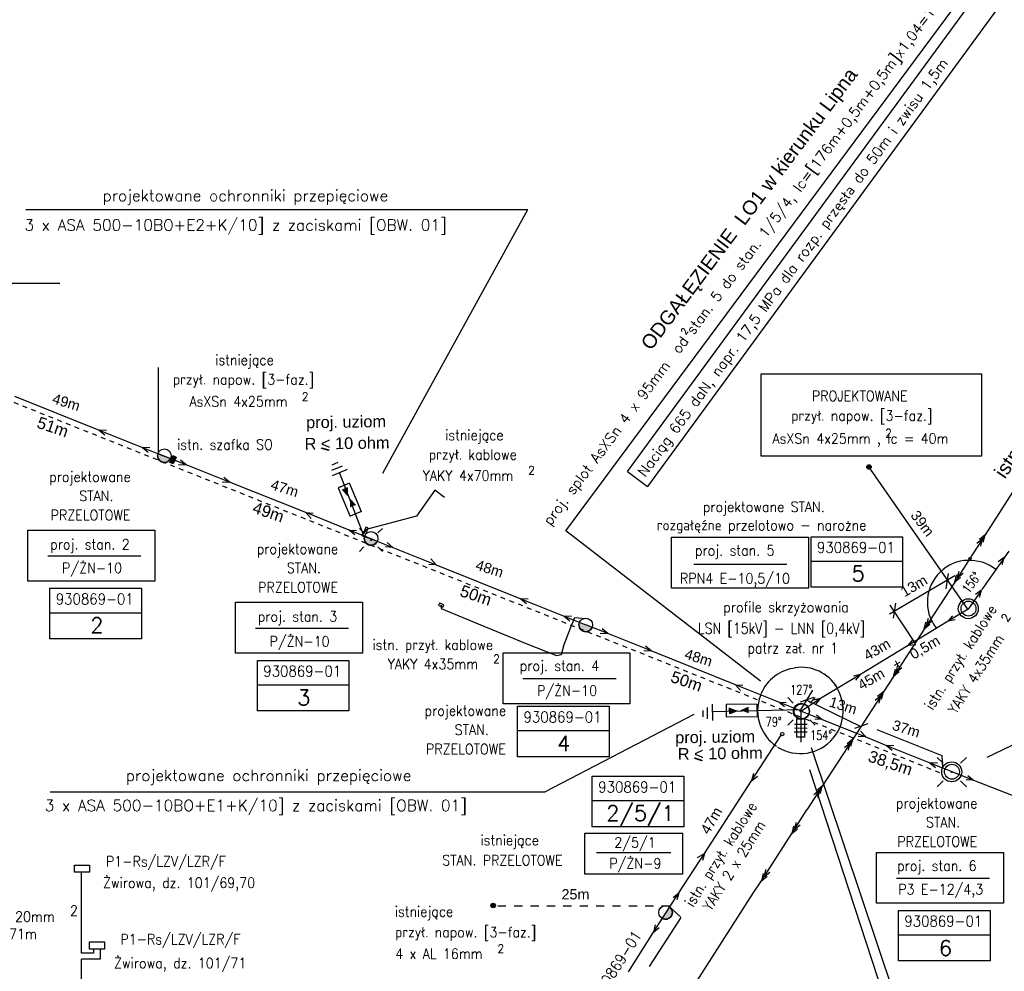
# Model space of a CAD drawing. Extents: x 6572638 to 13149531, y 5838629 to 11678088.
# Tile 4 of 37: x 6573078 to 6573288, y 5838912 to 5839116. Entities that reach past the tile are written whole.
import ezdxf

# ---------------------------------------------------------------- set-up
doc = ezdxf.new("R2010")
doc.units = 0
doc.header["$MEASUREMENT"] = 0
for name, pattern in [('1_8', [0.5, 0.25, -0.25]), ('3_SUEP_A', [0]), ('DUL', [1, 0.5, -0.5])]:
    doc.linetypes.add(name, pattern=pattern)
doc.layers.get('0').update_dxf_attribs({"color": 250, "linetype": 'CONTINUOUS'})
for name, color, linetype in [('_L_NAP', 7, 'CONTINUOUS'), ('_OPIS_KABLA', 250, 'CONTINUOUS'), ('_OPIS_LINII', 250, 'CONTINUOUS'), ('OPIS_LNAP', 250, 'CONTINUOUS'), ('SUE_T_3', 7, 'CONTINUOUS'), ('SUE_T_4', 1, 'CONTINUOUS'), ('SUEP_L_0', 1, '3_SUEP_A'), ('SUP_T_2', 7, 'CONTINUOUS')]:
    doc.layers.add(name, color=color, linetype=linetype)
doc.styles.add('ARIAL', font='ARIALI_0.TTF', dxfattribs={"width": 0.75})
doc.styles.add('ARIALC', font='ARIALBI0.TTF')
doc.styles.add('SIMPLEBX', font='simplex.shx', dxfattribs={"width": 0.7})
doc.styles.get("Standard").update_dxf_attribs({"font": 'Simplex.SHX', "width": 0.75})

# ---------------------------------------------------------------- blocks, each defined once
blk = doc.blocks.new('4_SUES')
at = {"linetype": 'CONTINUOUS'}
for p, q in [((0.5, 0.25), (-0.5, 0.25)), ((-0.5, 0.25), (-0.5, -0.25)), ((0.5, -0.25), (0.5, 0.25)), ((-0.5, -0.25), (0.5, -0.25))]:
    blk.add_line(p, q, dxfattribs=at)
blk = doc.blocks.new('4_SUPP')
at = {"linetype": 'CONTINUOUS'}
blk.add_circle((0, 0), 0.25, dxfattribs=at)
blk = doc.blocks.new('4_SUEO_W')
at = {"linetype": 'CONTINUOUS'}
for p, q in [((-0.53035, 0.53035), (-0.8839, 0.8839)), ((0.53035, 0.53035), (0.8839, 0.8839)), ((-0.53035, -0.53035), (-0.8839, -0.8839)), ((0.53035, -0.53035), (0.8839, -0.8839))]:
    blk.add_line(p, q, dxfattribs=at)
blk.add_circle((0, 0), 0.025, dxfattribs=at)

msp = doc.modelspace()

# ---------------------------------------------------------------- hatches: boundary and pattern name
h = msp.add_hatch(color=1)
h.dxf.hatch_style = 1
h.paths.add_polyline_path([(6573146.5702, 5839015.22603), (6573147.76132, 5839015.7229), (6573147.78625, 5839013.987)])
h = msp.add_hatch(color=1)
h.dxf.hatch_style = 1
h.paths.add_polyline_path([(6573149.3663, 5839011.99532), (6573148.17483, 5839011.49929), (6573148.15113, 5839013.23521)])
h = msp.add_hatch(color=1)
h.dxf.hatch_style = 1
h.paths.add_polyline_path([(6573229.31646, 5838967.41439), (6573229.29535, 5838968.70482), (6573230.91738, 5838968.08598)])
h = msp.add_hatch(color=1)
h.dxf.hatch_style = 1
h.paths.add_polyline_path([(6573233.3522, 5838968.81741), (6573233.37241, 5838967.52696), (6573231.75081, 5838968.14695)])
at = {"layer": 'OPIS_LNAP', "linetype": 'CONTINUOUS'}
for color, points in [(7, [(6573109.72081, 5839021.11516), (6573110.32723, 5839022.5687), (6573111.05265, 5839022.26606), (6573110.44623, 5839020.81251)]), (1, [(6573142.1636, 5839024.25802), (6573143.64869, 5839023.77161), (6573143.59888, 5839023.61953), (6573142.11379, 5839024.10594)]), (1, [(6573221.88098, 5838958.01273), (6573223.36607, 5838957.52632), (6573223.31626, 5838957.37425), (6573221.83117, 5838957.86066)])]:
    msp.add_hatch(color=color, dxfattribs=at).paths.add_polyline_path(points)
h = msp.add_hatch(color=7, dxfattribs=at)
edge = h.paths.add_edge_path()
edge.add_arc((6573259.04852, 5839020.12576), 0.47794, 0, 360)
h = msp.add_hatch(color=7, dxfattribs=at)
edge = h.paths.add_edge_path()
edge.add_arc((6573178.77204, 5838926.47285), 0.47794, 0, 360)
at = {"layer": 'SUEP_L_0', "linetype": '3_SUEP_A'}
h = msp.add_hatch(color=4, dxfattribs=at)
edge = h.paths.add_edge_path()
edge.add_line((6573107.16072, 5839023.03659), (6573109.86783, 5839021.94996))
edge.add_arc((6573108.53889, 5839022.55459), 1.46002, 160.7232929, 335.5358713, ccw=False)
h = msp.add_hatch(color=4, dxfattribs=at)
edge = h.paths.add_edge_path()
edge.add_line((6573151.31527, 5839005.36846), (6573154.02239, 5839004.28183))
edge.add_arc((6573152.69344, 5839004.88646), 1.46002, 160.7232929, 335.5358713, ccw=False)
h = msp.add_hatch(color=4, dxfattribs=at)
edge = h.paths.add_edge_path()
edge.add_line((6573197.1743, 5838986.8843), (6573199.88142, 5838985.79767))
edge.add_arc((6573198.55247, 5838986.4023), 1.46002, 160.7232929, 335.5358713, ccw=False)
h = msp.add_hatch(color=7, dxfattribs=at)
edge = h.paths.add_edge_path()
edge.add_line((6573214.85213, 5838923.75159), (6573216.44544, 5838926.19507))
edge.add_arc((6573215.59344, 5838925.00942), 1.46002, -120.5132726, 54.2993058, ccw=False)

# ---------------------------------------------------------------- linework, layer by layer
at = {"color": 1, "linetype": 'BYBLOCK'}
for p, q in [((6573207.49181, 5839019.1557), (6573283.59465, 5839123.10696)), ((6573287.89741, 5839119.95691), (6573211.75849, 5839015.95638)), ((6573078.97359, 5839075.11669), (6573186.17972, 5839075.11669)), ((6573207.49181, 5839019.1557), (6573211.75849, 5839015.95638)), ((6573079.40289, 5838995.76438), (6573079.40289, 5839006.64631)), ((6573079.40289, 5839006.64631), (6573106.51195, 5839006.64631)), ((6573106.51195, 5839006.64631), (6573106.51195, 5838995.76438)), ((6573216.88373, 5838994.23275), (6573216.88373, 5839005.11468)), ((6573216.88373, 5839005.11468), (6573246.11663, 5839005.11468)), ((6573246.11663, 5839005.11468), (6573246.11663, 5838994.23275)), ((6573083.65729, 5839001.12389), (6573103.53789, 5839001.12389)), ((6573221.65678, 5838999.39937), (6573241.53738, 5838999.39937)), ((6573106.51195, 5838995.76438), (6573079.40289, 5838995.76438)), ((6573246.11663, 5838994.23275), (6573216.88373, 5838994.23275)), ((6573123.73577, 5838980.36018), (6573123.73577, 5838991.24211)), ((6573123.73577, 5838991.24211), (6573150.84483, 5838991.24211)), ((6573150.84483, 5838991.24211), (6573150.84483, 5838980.36018)), ((6573127.99017, 5838985.71969), (6573147.87077, 5838985.71969)), ((6573180.88333, 5838969.57529), (6573180.88333, 5838980.45722)), ((6573180.88333, 5838980.45722), (6573207.99239, 5838980.45722)), ((6573207.99239, 5838980.45722), (6573207.99239, 5838969.57529)), ((6573150.84483, 5838980.36018), (6573123.73577, 5838980.36018)), ((6573185.13774, 5838974.9348), (6573205.01833, 5838974.9348)), ((6573207.99239, 5838969.57529), (6573180.88333, 5838969.57529)), ((6573260.67631, 5838926.94887), (6573260.67631, 5838937.8308)), ((6573260.67631, 5838937.8308), (6573287.78537, 5838937.8308)), ((6573287.78537, 5838937.8308), (6573287.78537, 5838926.94887)), ((6573264.93071, 5838932.30838), (6573284.81131, 5838932.30838)), ((6573287.78537, 5838926.94887), (6573260.67631, 5838926.94887))]:
    msp.add_line(p, q, dxfattribs=at)
at = {"color": 1, "linetype": 'CONTINUOUS', "ltscale": 0.3}
for p, q in [((6573144.32305, 5839019.4721), (6573146.57254, 5839020.4086)), ((6573144.42059, 5839018.31843), (6573147.6382, 5839019.65797)), ((6573224.56531, 5838966.35341), (6573224.52715, 5838968.78975)), ((6573225.67325, 5838966.01736), (6573225.61868, 5838969.50225))]:
    msp.add_line(p, q, dxfattribs=at)
at = {"color": 1}
for p, q in [((6573148.10397, 5839016.68877), (6573145.73357, 5839015.70193)), ((6573146.5702, 5839015.22603), (6573147.76132, 5839015.7229)), ((6573147.78625, 5839013.987), (6573146.5702, 5839015.22603)), ((6573148.15113, 5839013.23521), (6573149.3663, 5839011.99532)), ((6573228.52468, 5838969.38039), (6573228.56489, 5838966.81309)), ((6573229.31646, 5838967.41439), (6573229.29535, 5838968.70482)), ((6573230.91738, 5838968.08598), (6573229.31646, 5838967.41439)), ((6573231.75081, 5838968.14695), (6573233.3522, 5838968.81741))]:
    msp.add_line(p, q, dxfattribs=at)
at = {"color": 7, "linetype": 'BYBLOCK'}
for p, q in [((6573246.35432, 5838955.53101), (6573263.45266, 5838903.15874)), ((6573198.3567, 5838933.19448), (6573198.3567, 5838941.94087)), ((6573198.3567, 5838941.94087), (6573219.30529, 5838941.94087)), ((6573219.28794, 5838933.19448), (6573219.28794, 5838941.94087)), ((6573200.82516, 5838937.79491), (6573216.7358, 5838937.79491)), ((6573090.85271, 5838916.32666), (6573090.85271, 5838933.56912)), ((6573219.30529, 5838933.19448), (6573198.3567, 5838933.19448)), ((6573216.39772, 5838926.27282), (6573218.79624, 5838924.05744)), ((6573218.85786, 5838923.88277), (6573212.09209, 5838913.45054)), ((6573093.37733, 5838916.32666), (6573090.85271, 5838916.32666)), ((6573093.37733, 5838917.21411), (6573093.37733, 5838916.32666)), ((6573094.82122, 5838917.21411), (6573094.82122, 5838914.99535)), ((6573090.85271, 5838903.21196), (6573090.85271, 5838914.99535)), ((6573094.82122, 5838914.99535), (6573090.85271, 5838914.99535))]:
    msp.add_line(p, q, dxfattribs=at)
for points in [[(6573089.35665, 5838935.12324), (6573092.55321, 5838935.12324), (6573092.55321, 5838933.56912), (6573089.35665, 5838933.56912)], [(6573092.56568, 5838918.73151), (6573095.76224, 5838918.73151), (6573095.76224, 5838917.17738), (6573092.56568, 5838917.17738)]]:
    msp.add_lwpolyline(points, close=True, dxfattribs=at)
at = {"layer": '_L_NAP', "color": 1}
for p, q in [((6573155.238, 5839018.8171), (6573186.17972, 5839075.11669)), ((6573284.27518, 5838958.14541), (6573291.01079, 5838961.3409)), ((6573084.11345, 5838950.72808), (6573189.87909, 5838950.72808))]:
    msp.add_line(p, q, dxfattribs=at)
at = {"layer": '_L_NAP', "color": 1, "linetype": 'BYBLOCK'}
for p, q in [((6573145.6223, 5839021.07706), (6573144.34516, 5839020.54873)), ((6573148.10071, 5839016.68114), (6573145.68, 5839015.67973)), ((6573150.62551, 5839010.57791), (6573148.10071, 5839016.68114)), ((6573145.68, 5839015.67973), (6573148.2048, 5839009.57651)), ((6573150.62526, 5839010.60198), (6573148.20456, 5839009.60057)), ((6573223.55465, 5838968.15411), (6573223.57319, 5838966.77212)), ((6573235.13481, 5838969.46312), (6573228.53057, 5838969.37454)), ((6573228.53057, 5838969.37454), (6573228.5657, 5838966.75511)), ((6573235.11237, 5838969.4718), (6573235.1475, 5838966.85237)), ((6573228.5657, 5838966.75511), (6573235.16995, 5838966.84369))]:
    msp.add_line(p, q, dxfattribs=at)
at = {"layer": '_L_NAP', "color": 5}
for p, q in [((6573246.66993, 5838994.46626), (6573246.66993, 5839005.22959)), ((6573246.66993, 5839005.22959), (6573266.23889, 5839005.22959)), ((6573266.23889, 5839005.22959), (6573266.23889, 5838994.46626)), ((6573246.66993, 5839000.02728), (6573266.23889, 5839000.02728)), ((6573084.06779, 5838983.45417), (6573084.06779, 5838994.2175)), ((6573084.06779, 5838994.2175), (6573103.63675, 5838994.2175)), ((6573103.63675, 5838994.2175), (6573103.63675, 5838983.45417)), ((6573266.23889, 5838994.46626), (6573246.66993, 5838994.46626)), ((6573084.06779, 5838989.01519), (6573103.63675, 5838989.01519)), ((6573103.63675, 5838983.45417), (6573084.06779, 5838983.45417)), ((6573128.40067, 5838968.04997), (6573128.40067, 5838978.81329)), ((6573128.40067, 5838978.81329), (6573147.96963, 5838978.81329)), ((6573147.96963, 5838978.81329), (6573147.96963, 5838968.04997)), ((6573128.40067, 5838973.61098), (6573147.96963, 5838973.61098)), ((6573147.96963, 5838968.04997), (6573128.40067, 5838968.04997)), ((6573183.99284, 5838958.25779), (6573183.99284, 5838969.02112)), ((6573183.99284, 5838969.02112), (6573203.5618, 5838969.02112)), ((6573203.5618, 5838969.02112), (6573203.5618, 5838958.25779)), ((6573183.99284, 5838963.81881), (6573203.5618, 5838963.81881)), ((6573203.5618, 5838958.25779), (6573183.99284, 5838958.25779)), ((6573199.95156, 5838954.06937), (6573219.52052, 5838954.06937)), ((6573199.95156, 5838943.30604), (6573199.95156, 5838954.06937)), ((6573219.52052, 5838954.06937), (6573219.52052, 5838943.30604)), ((6573199.95156, 5838948.86706), (6573219.52052, 5838948.86706)), ((6573219.52052, 5838943.30604), (6573199.95156, 5838943.30604)), ((6573265.34121, 5838914.63866), (6573265.34121, 5838925.40198)), ((6573265.34121, 5838925.40198), (6573284.91017, 5838925.40198)), ((6573284.91017, 5838925.40198), (6573284.91017, 5838914.63866)), ((6573265.34121, 5838920.19968), (6573284.91017, 5838920.19968)), ((6573284.91017, 5838914.63866), (6573265.34121, 5838914.63866))]:
    msp.add_line(p, q, dxfattribs=at)
at = {"layer": '_OPIS_KABLA', "color": 1, "ltscale": 0.3}
for p, q in [((6573194.26401, 5839006.46717), (6573290.42484, 5839136.08449)), ((6573235.91057, 5838974.35974), (6573194.26401, 5839006.46717))]:
    msp.add_line(p, q, dxfattribs=at)
at = {"layer": '_OPIS_LINII', "color": 1, "linetype": 'BYBLOCK'}
for p, q in [((6573150.99678, 5839005.84835), (6573145.95294, 5839018.98107)), ((6573151.31527, 5839005.36846), (6573154.02239, 5839004.28183)), ((6573152.00098, 5839005.10289), (6573153.34515, 5839004.58521)), ((6573244.65141, 5838968.29775), (6573225.64471, 5838967.84027))]:
    msp.add_line(p, q, dxfattribs=at)
at = {"layer": 'OPIS_LNAP', "color": 1, "linetype": 'CONTINUOUS'}
for p, q in [((6573025.82441, 5839059.39231), (6573086.19454, 5839059.39231)), ((6573244.52848, 5838968.07854), (6573244.52848, 5838961.34594)), ((6573221.62864, 5838967.25572), (6573189.87909, 5838950.72808)), ((6573243.10975, 5838964.38809), (6573245.86344, 5838964.384)), ((6573243.11098, 5838965.21482), (6573245.86466, 5838965.21073)), ((6573243.10853, 5838963.56144), (6573245.86221, 5838963.55736)), ((6573246.73232, 5838960.25559), (6573266.43025, 5838901.5462))]:
    msp.add_line(p, q, dxfattribs=at)
at = {"layer": 'OPIS_LNAP', "color": 4, "linetype": 'DUL', "ltscale": 2}
msp.add_line((6573018.80231, 5839056.96997), (6573274.62211, 5838954.69759), dxfattribs=at)
at = {"layer": 'OPIS_LNAP', "color": 7, "linetype": 'CONTINUOUS'}
msp.add_line((6573107.28618, 5839023.02613), (6573107.28618, 5839041.4112), dxfattribs=at)
at = {"layer": 'OPIS_LNAP', "color": 6, "linetype": 'CONTINUOUS'}
for p, q in [((6573276.0016, 5838997.36385), (6573275.49985, 5838994.10454)), ((6573263.44028, 5838988.78221), (6573277.37552, 5838996.96365)), ((6573264.70033, 5838991.07139), (6573264.19857, 5838987.81209)), ((6573268.96725, 5838982.42122), (6573263.60288, 5838990.61112)), ((6573244.2684, 5838967.94318), (6573247.09458, 5838972.49149)), ((6573244.42567, 5838969.98197), (6573247.25127, 5838971.00162)), ((6573245.81226, 5838970.31215), (6573257.3382, 5838964.72271)), ((6573256.04378, 5838964.33581), (6573258.86938, 5838965.35546))]:
    msp.add_line(p, q, dxfattribs=at)
at = {"layer": 'OPIS_LNAP', "color": 7, "linetype": 'CONTINUOUS'}
for points in [[(6573236.04902, 5839040.05781), (6573283.06777, 5839040.05781), (6573283.06777, 5839022.46449), (6573236.04902, 5839022.46449)], [(6573109.72081, 5839021.11516), (6573110.32723, 5839022.5687), (6573111.05265, 5839022.26606), (6573110.44623, 5839020.81251)]]:
    msp.add_lwpolyline(points, close=True, dxfattribs=at)
at = {"layer": 'OPIS_LNAP', "color": 1, "linetype": 'CONTINUOUS'}
for points in [[(6573142.1636, 5839024.25802), (6573143.64869, 5839023.77161), (6573143.59888, 5839023.61953), (6573142.11379, 5839024.10594)], [(6573243.67122, 5838966.32109), (6573245.25172, 5838966.32109), (6573245.25172, 5838962.45152), (6573243.67122, 5838962.45152)], [(6573221.88098, 5838958.01273), (6573223.36607, 5838957.52632), (6573223.31626, 5838957.37425), (6573221.83117, 5838957.86066)]]:
    msp.add_lwpolyline(points, close=True, dxfattribs=at)
at = {"layer": 'OPIS_LNAP', "color": 7, "linetype": 'CONTINUOUS'}
for centre in [(6573259.04852, 5839020.12576), (6573178.77204, 5838926.47285)]:
    msp.add_circle(centre, 0.47794, dxfattribs=at)
at = {"layer": 'OPIS_LNAP', "color": 1, "linetype": 'CONTINUOUS'}
msp.add_circle((6573240.52842, 5838963.08438), 0.33865, dxfattribs=at)
for centre, radius, start, end in [((6573280.49235, 5838991.23847), 8.96614, 51.0130989, 216.9045145), ((6573244.43375, 5838968.06079), 9.20708, 96.4770561, 157.0611902), ((6573244.5533, 5838968.3748), 8.98586, 31.2208566, 98.2791224), ((6573244.33301, 5838968.09431), 9.21396, 315.6804582, 30.1160115), ((6573244.43375, 5838968.06079), 9.16288, 159.3069145, 199.9275113), ((6573244.43375, 5838968.06079), 9.16288, 198.7519251, 235.8278015), ((6573244.38338, 5838968.14458), 9.21396, 238.072689, 319.8386356)]:
    msp.add_arc(centre, radius, start, end, dxfattribs=at)
for points in [[(6573285.50864, 5838998.86222), (6573285.32765, 5838998.62296), (6573286.13592, 5838998.19964)], [(6573273.08073, 5838986.50006), (6573272.83438, 5838986.32885), (6573273.4712, 5838985.67542)], [(6573236.37518, 5838972.1774), (6573236.09778, 5838972.29162), (6573235.89383, 5838971.4023)], [(6573251.88751, 5838973.67957), (6573251.63253, 5838973.5215), (6573252.23422, 5838972.83559)], [(6573252.52459, 5838972.11742), (6573252.731, 5838972.23986), (6573252.26047, 5838972.79789)], [(6573235.50913, 5838970.75156), (6573235.75741, 5838970.65498), (6573235.92301, 5838971.4481)], [(6573238.90127, 5838960.9292), (6573238.76842, 5838960.72932), (6573239.43448, 5838960.43072)], [(6573240.01525, 5838959.89137), (6573240.14415, 5838960.09382), (6573239.47237, 5838960.37931)]]:
    msp.add_solid(points, dxfattribs=at)
at = {"layer": 'SUEP_L_0', "color": 4, "linetype": '3_SUEP_A'}
for p, q in [((6573076.51611, 5839035.25045), (6573094.59139, 5839028.02113)), ((6573094.59139, 5839028.02113), (6573103.8763, 5839024.30757)), ((6573096.1698, 5839027.92834), (6573094.59139, 5839028.02113)), ((6573094.59139, 5839028.02113), (6573095.79845, 5839026.99985)), ((6573103.8763, 5839024.30757), (6573108.51875, 5839022.45079)), ((6573105.45471, 5839024.21478), (6573103.8763, 5839024.30757)), ((6573103.8763, 5839024.30757), (6573105.08335, 5839023.28629)), ((6573107.16072, 5839023.03659), (6573109.86783, 5839021.94996)), ((6573107.17754, 5839022.98783), (6573109.86588, 5839021.95249)), ((6573113.16236, 5839020.59692), (6573108.51875, 5839022.45079)), ((6573111.58389, 5839020.68872), (6573113.16236, 5839020.59692)), ((6573113.16236, 5839020.59692), (6573111.95467, 5839021.61744)), ((6573122.44959, 5839016.88918), (6573113.16236, 5839020.59692)), ((6573280.18047, 5838989.77785), (6573259.3655, 5839019.64907)), ((6573120.87112, 5839016.98098), (6573122.44959, 5839016.88918)), ((6573122.44959, 5839016.88918), (6573121.2419, 5839017.9097)), ((6573138.7479, 5839010.3824), (6573122.44959, 5839016.88918)), ((6573148.03513, 5839006.67466), (6573138.7479, 5839010.3824)), ((6573139.86291, 5839009.1297), (6573138.7479, 5839010.3824)), ((6573138.7479, 5839010.3824), (6573140.32637, 5839010.2906)), ((6573152.67875, 5839004.82079), (6573148.03513, 5839006.67466)), ((6573149.24283, 5839005.65414), (6573148.03513, 5839006.67466)), ((6573148.03513, 5839006.67466), (6573149.6136, 5839006.58286)), ((6573152.67875, 5839004.82079), (6573157.31967, 5839002.96018)), ((6573152.67875, 5839004.82079), (6573152.72875, 5839004.34079)), ((6573156.11345, 5839003.98245), (6573157.31967, 5839002.96018)), ((6573157.31967, 5839002.96018), (6573155.74133, 5839003.05427)), ((6573157.31967, 5839002.96018), (6573166.6015, 5838999.23895)), ((6573288.89564, 5839002.1511), (6573283.15828, 5838993.9607)), ((6573165.48832, 5839000.49327), (6573166.6015, 5838999.23895)), ((6573287.9242, 5839000.78883), (6573286.65407, 5838999.84714)), ((6573287.47311, 5838999.2734), (6573287.9242, 5839000.78883)), ((6573166.6015, 5838999.23895), (6573165.02317, 5838999.33304)), ((6573166.6015, 5838999.23895), (6573184.67599, 5838991.99262)), ((6573283.08594, 5838993.85743), (6573280.21726, 5838989.76223)), ((6573283.08594, 5838993.85743), (6573281.81581, 5838992.91573)), ((6573282.63485, 5838992.342), (6573283.08594, 5838993.85743)), ((6573184.67599, 5838991.99262), (6573193.95783, 5838988.2714)), ((6573186.25433, 5838991.89853), (6573184.67599, 5838991.99262)), ((6573184.67599, 5838991.99262), (6573185.88221, 5838990.97035)), ((6573280.21726, 5838989.76223), (6573275.94203, 5838987.16945)), ((6573193.95783, 5838988.2714), (6573198.59875, 5838986.41079)), ((6573195.53617, 5838988.17731), (6573193.95783, 5838988.2714)), ((6573193.95783, 5838988.2714), (6573195.16404, 5838987.24913)), ((6573275.94203, 5838987.16945), (6573267.39159, 5838981.98391)), ((6573275.94203, 5838987.16945), (6573276.96532, 5838988.37481)), ((6573277.48388, 5838987.51976), (6573275.94203, 5838987.16945)), ((6573203.24057, 5838984.55244), (6573198.59875, 5838986.41079)), ((6573201.66219, 5838984.64576), (6573203.24057, 5838984.55244)), ((6573203.24057, 5838984.55244), (6573202.03386, 5838985.57413)), ((6573212.52422, 5838980.83574), (6573203.24057, 5838984.55244)), ((6573267.39159, 5838981.98391), (6573268.41488, 5838983.18926)), ((6573210.94584, 5838980.92906), (6573212.52422, 5838980.83574)), ((6573212.52422, 5838980.83574), (6573211.31751, 5838981.85743)), ((6573230.50827, 5838973.63584), (6573212.52422, 5838980.83574)), ((6573267.39159, 5838981.98391), (6573257.25942, 5838975.83911)), ((6573269.06307, 5838982.12046), (6573267.39159, 5838981.98391)), ((6573257.25942, 5838975.83911), (6573248.70897, 5838970.65356)), ((6573257.25942, 5838975.83911), (6573255.71757, 5838975.4888)), ((6573256.23613, 5838974.63375), (6573257.25942, 5838975.83911)), ((6573239.79192, 5838969.91914), (6573230.50827, 5838973.63584)), ((6573231.62207, 5838972.38206), (6573230.50827, 5838973.63584)), ((6573230.50827, 5838973.63584), (6573232.08666, 5838973.54252)), ((6573244.43375, 5838968.06079), (6573239.79192, 5838969.91914)), ((6573240.99864, 5838968.89745), (6573239.79192, 5838969.91914)), ((6573239.79192, 5838969.91914), (6573241.37031, 5838969.82582)), ((6573248.70897, 5838970.65356), (6573244.65869, 5838967.98056)), ((6573248.70897, 5838970.65356), (6573247.16713, 5838970.30325)), ((6573247.68568, 5838969.44821), (6573248.70897, 5838970.65356)), ((6573244.43375, 5838968.06079), (6573249.07305, 5838966.19616)), ((6573249.07305, 5838966.19616), (6573247.4948, 5838966.29162)), ((6573247.86773, 5838967.21948), (6573249.07305, 5838966.19616)), ((6573249.07305, 5838966.19616), (6573258.35167, 5838962.4669)), ((6573257.23957, 5838963.72219), (6573258.35167, 5838962.4669)), ((6573258.35167, 5838962.4669), (6573256.77341, 5838962.56236)), ((6573258.35167, 5838962.4669), (6573262.81083, 5838960.67468)), ((6573262.81083, 5838960.67468), (6573272.08944, 5838956.94542)), ((6573264.38909, 5838960.57922), (6573262.81083, 5838960.67468)), ((6573262.81083, 5838960.67468), (6573264.01616, 5838959.65136)), ((6573272.08944, 5838956.94542), (6573276.72875, 5838955.08079)), ((6573273.6677, 5838956.84996), (6573272.08944, 5838956.94542)), ((6573272.08944, 5838956.94542), (6573273.29477, 5838955.9221)), ((6573276.54746, 5838955.18211), (6573281.18676, 5838953.31748)), ((6573276.72875, 5838955.08079), (6573281.38251, 5838953.25253)), ((6573281.38251, 5838953.25253), (6573279.80355, 5838953.33563)), ((6573280.1692, 5838954.26638), (6573281.38251, 5838953.25253)), ((6573281.38251, 5838953.25253), (6573290.69002, 5838949.596))]:
    msp.add_line(p, q, dxfattribs=at)
at = {"layer": 'SUEP_L_0', "linetype": '3_SUEP_A'}
for p, q in [((6573166.30875, 5839015.15079), (6573162.39875, 5839009.64079)), ((6573168.35875, 5839013.63079), (6573166.30875, 5839015.15079)), ((6573290.33545, 5839015.72928), (6573283.86432, 5839005.62362)), ((6573162.39875, 5839009.64079), (6573151.63875, 5839006.75079)), ((6573150.79875, 5839005.40079), (6573150.96875, 5839005.84079)), ((6573151.16875, 5839005.83079), (6573150.82875, 5839005.64079)), ((6573150.96875, 5839005.84079), (6573151.23875, 5839006.46079)), ((6573151.41875, 5839006.67079), (6573151.16875, 5839005.83079)), ((6573151.23875, 5839006.46079), (6573151.63875, 5839006.75079)), ((6573151.18875, 5839005.24079), (6573150.79875, 5839005.40079)), ((6573152.67875, 5839004.82079), (6573151.18875, 5839005.24079)), ((6573283.86432, 5839005.62362), (6573280.62875, 5839000.57079)), ((6573283.32506, 5839004.78148), (6573282.09509, 5839003.7879)), ((6573283.86432, 5839005.62362), (6573282.63436, 5839004.63004)), ((6573282.93723, 5839003.24864), (6573283.32506, 5839004.78148)), ((6573283.47649, 5839004.09078), (6573283.86432, 5839005.62362)), ((6573280.62875, 5839000.57079), (6573277.36271, 5838995.5376)), ((6573277.90705, 5838996.37646), (6573278.30413, 5838997.90693)), ((6573279.14299, 5838997.36259), (6573277.90705, 5838996.37646)), ((6573277.36271, 5838995.5376), (6573270.83063, 5838985.47122)), ((6573277.36271, 5838995.5376), (6573277.75979, 5838997.06807)), ((6573278.59865, 5838996.52373), (6573277.36271, 5838995.5376)), ((6573167.66593, 5838990.65016), (6573167.49875, 5838990.24079)), ((6573167.66593, 5838990.65016), (6573167.63507, 5838989.87804)), ((6573167.63507, 5838989.87804), (6573174.33528, 5838987.13002)), ((6573174.33528, 5838987.13002), (6573185.97575, 5838982.34416)), ((6573195.33135, 5838985.89496), (6573196.1959, 5838987.96369)), ((6573196.1959, 5838987.96369), (6573198.58297, 5838987.75695)), ((6573270.83063, 5838985.47122), (6573271.22771, 5838987.00169)), ((6573271.37497, 5838986.31009), (6573271.77205, 5838987.84055)), ((6573272.61091, 5838987.29621), (6573271.37497, 5838986.31009)), ((6573193.94191, 5838982.22065), (6573195.33135, 5838985.89496)), ((6573270.83063, 5838985.47122), (6573264.29855, 5838975.40484)), ((6573272.06657, 5838986.45735), (6573270.83063, 5838985.47122)), ((6573185.97575, 5838982.34416), (6573192.30545, 5838979.87403)), ((6573193.35525, 5838980.09017), (6573193.94191, 5838982.22065)), ((6573192.30545, 5838979.87403), (6573193.35525, 5838980.09017)), ((6573264.29855, 5838975.40484), (6573264.69563, 5838976.93531)), ((6573265.5345, 5838976.39097), (6573264.29855, 5838975.40484)), ((6573264.84289, 5838976.24371), (6573265.23997, 5838977.77418)), ((6573266.07884, 5838977.22984), (6573264.84289, 5838976.24371)), ((6573264.29855, 5838975.40484), (6573262.13894, 5838972.07673)), ((6573262.13894, 5838972.07673), (6573255.60686, 5838962.01036)), ((6573262.13894, 5838972.07673), (6573260.903, 5838971.09061)), ((6573261.74186, 5838970.54627), (6573262.13894, 5838972.07673)), ((6573261.5946, 5838971.23787), (6573260.35866, 5838970.25174)), ((6573261.19752, 5838969.7074), (6573261.5946, 5838971.23787)), ((6573260.74205, 5838964.03308), (6573274.65201, 5838958.534)), ((6573255.60686, 5838962.01036), (6573249.07479, 5838951.94398)), ((6573255.60686, 5838962.01036), (6573254.37092, 5838961.02423)), ((6573255.20979, 5838960.47989), (6573255.60686, 5838962.01036)), ((6573255.06252, 5838961.17149), (6573253.82658, 5838960.18536)), ((6573254.66545, 5838959.64102), (6573255.06252, 5838961.17149)), ((6573274.65201, 5838958.534), (6573274.74117, 5838955.90709)), ((6573249.07479, 5838951.94398), (6573245.80875, 5838946.91079)), ((6573248.53045, 5838951.10511), (6573247.29451, 5838950.11899)), ((6573249.07479, 5838951.94398), (6573247.83884, 5838950.95785)), ((6573248.13337, 5838949.57465), (6573248.53045, 5838951.10511)), ((6573248.67771, 5838950.41351), (6573249.07479, 5838951.94398)), ((6573242.563, 5838941.86449), (6573245.80875, 5838946.91079)), ((6573242.95392, 5838943.39654), (6573242.563, 5838941.86449)), ((6573242.563, 5838941.86449), (6573243.79497, 5838942.85558)), ((6573243.49487, 5838944.23759), (6573243.10396, 5838942.70554)), ((6573243.10396, 5838942.70554), (6573244.33592, 5838943.69663)), ((6573236.07152, 5838931.77189), (6573242.563, 5838941.86449)), ((6573236.46243, 5838933.30394), (6573236.07152, 5838931.77189)), ((6573236.07152, 5838931.77189), (6573237.30348, 5838932.76298)), ((6573237.00339, 5838934.14499), (6573236.61247, 5838932.61294)), ((6573236.61247, 5838932.61294), (6573237.84444, 5838933.60403)), ((6573234.34448, 5838929.08679), (6573236.07152, 5838931.77189)), ((6573210.34895, 5838891.77989), (6573234.34448, 5838929.08679))]:
    msp.add_line(p, q, dxfattribs=at)
at = {"layer": 'SUEP_L_0', "color": 1, "linetype": '3_SUEP_A'}
msp.add_line((6573151.63875, 5839006.75079), (6573151.41875, 5839006.67079), dxfattribs=at)
at = {"layer": 'SUEP_L_0', "color": 7, "linetype": '3_SUEP_A'}
for p, q in [((6573233.99027, 5838953.11715), (6573240.30758, 5838962.82764)), ((6573223.88492, 5838937.58396), (6573233.99027, 5838953.11715)), ((6573234.38914, 5838954.64715), (6573233.99027, 5838953.11715)), ((6573233.99027, 5838953.11715), (6573235.22737, 5838954.10183)), ((6573218.4317, 5838929.20169), (6573223.88492, 5838937.58396)), ((6573222.43826, 5838936.73561), (6573223.88492, 5838937.58396)), ((6573223.88492, 5838937.58396), (6573223.48605, 5838936.05396)), ((6573215.7051, 5838925.01056), (6573218.4317, 5838929.20169)), ((6573217.19461, 5838928.21701), (6573218.4317, 5838929.20169)), ((6573218.4317, 5838929.20169), (6573218.03283, 5838927.67169)), ((6573213.02923, 5838920.78684), (6573215.7051, 5838925.01056)), ((6573213.40962, 5838922.32154), (6573213.02923, 5838920.78684)), ((6573213.02923, 5838920.78684), (6573214.25436, 5838921.78637)), ((6573207.67751, 5838912.33941), (6573213.02923, 5838920.78684))]:
    msp.add_line(p, q, dxfattribs=at)
at = {"layer": 'SUEP_L_0', "color": 7, "linetype": '1_8', "ltscale": 7}
msp.add_line((6573216.50799, 5838926.34604), (6573178.82612, 5838926.34604), dxfattribs=at)
at = {"layer": 'SUEP_L_0', "color": 4, "linetype": '3_SUEP_A'}
for centre, radius in [((6573108.53407, 5839022.5433), 1.46002), ((6573152.68862, 5839004.87517), 1.46002), ((6573280.27573, 5838989.86573), 2.13341), ((6573280.31383, 5838989.88563), 1.5898), ((6573198.54765, 5838986.39101), 1.46002), ((6573244.61002, 5838967.95216), 1.70673), ((6573244.65388, 5838967.92841), 1.5898), ((6573276.72949, 5838955.02983), 2.13341), ((6573276.76759, 5838955.04973), 1.5898)]:
    msp.add_circle(centre, radius, dxfattribs=at)
at = {"layer": 'SUEP_L_0', "color": 7, "linetype": '3_SUEP_A'}
msp.add_circle((6573215.60357, 5838925.00249), 1.46002, dxfattribs=at)
at = {"layer": 'SUEP_L_0', "color": 4, "linetype": '3_SUEP_A'}
for centre in [(6573108.53889, 5839022.55459), (6573152.69344, 5839004.88646), (6573198.55247, 5838986.4023)]:
    msp.add_arc(centre, 1.46002, 160.7232929, 335.5358713, dxfattribs=at)
at = {"layer": 'SUEP_L_0', "color": 7, "linetype": '3_SUEP_A'}
msp.add_arc((6573215.59344, 5838925.00942), 1.46002, 239.4867274, 54.2993058, dxfattribs=at)

# ---------------------------------------------------------------- block references
at = {"layer": 'SUE_T_3', "color": 1}
for p, xscale, yscale, zscale in [((6573152.66088, 5839004.55518), 2.8, 2.8, 2.8), ((6573276.75758, 5838954.97237), 3.542, 3.542, 3.542)]:
    msp.add_blockref('4_SUEO_W', p, dxfattribs=dict(at, xscale=xscale, yscale=yscale, zscale=zscale))
at = {"layer": 'SUE_T_3', "xscale": 3.332, "yscale": 3.332, "zscale": 3.332}
msp.add_blockref('4_SUEO_W', (6573244.64862, 5838967.92792), dxfattribs=at)
at = {"layer": 'SUE_T_4'}
for p, rotation in [((6573151.63875, 5839006.75079), 248.8481515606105), ((6573167.66593, 5838990.65016), 337.0728820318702)]:
    msp.add_blockref('4_SUES', p, dxfattribs=dict(at, rotation=rotation))
at = {"layer": 'SUP_T_2'}
msp.add_blockref('4_SUPP', (6573280.62875, 5839000.57079), dxfattribs=at)

# ---------------------------------------------------------------- texts
at = {"color": 1, "linetype": 'BYBLOCK', "style": 'SIMPLEBX', "width": 0.9}
msp.add_text('2', height=1.4, rotation=53.1360601, dxfattribs=at).set_placement((6573219.86714, 5839048.29042))
at = {"color": 7, "linetype": 'BYBLOCK', "style": 'SIMPLEBX', "width": 0.9}
for s, height, p in [('istniejące', 2.2, (6573119.4212, 5839041.90198)), ('przył. napow. [3-faz.]', 2.2, (6573110.387, 5839037.73608)), ('AsXSn 4x25mm ', 2.2, (6573113.90472, 5839033.02765)), ('2', 1.8, (6573137.93958, 5839034.25634)), ('istniejące', 2.2, (6573168.52039, 5839025.85578)), ('istn. szafka SO', 2.2, (6573111.25445, 5839023.81309)), ('przył. kablowe', 2.2, (6573165.05666, 5839021.68956)), ('YAKY 4x70mm', 2.2, (6573163.73031, 5839017.20357)), ('2', 1.8, (6573186.29045, 5839018.50967)), ('istn. przył. kablowe', 2.2, (6573153.01207, 5838981.05318)), ('YAKY 4x35mm', 2.2, (6573156.22945, 5838976.95259)), ('2', 1.8, (6573178.78958, 5838978.25868)), ('istniejące', 2.2, (6573176.07118, 5838939.33259)), ('2/5/1', 2.2, (6573204.66098, 5838938.83553)), ('P1-Rs/LZV/LZR/F', 2.2, (6573096.05391, 5838934.7946)), ('STAN. PRZELOTOWE', 2.2, (6573167.89594, 5838935.03955)), ('P/ŻN-9', 2.2, (6573203.59285, 5838934.35892)), ('Żwirowa, dz. 101/69,70', 2.2, (6573095.42281, 5838930.22942)), ('2', 2.2, (6573088.38723, 5838924.30152)), ('istniejące', 2.2, (6573157.75923, 5838924.08406)), ('YAKXS 4x120mm', 2.2, (6573062.21757, 5838923.02253)), ('przył. napow. [3-faz.]', 2.2, (6573157.8509, 5838919.68463)), ('71m', 2.2, (6573075.38637, 5838919.31923)), ('P1-Rs/LZV/LZR/F', 2.2, (6573099.15631, 5838918.17584)), ('2', 1.8, (6573179.7277, 5838916.36722)), ('Żwirowa, dz. 101/71', 2.2, (6573097.77649, 5838913.07634)), ('4 x AL 16mm ', 2.2, (6573157.8509, 5838915.08253))]:
    msp.add_text(s, height=height, dxfattribs=at).set_placement(p)
at = {"color": 7, "linetype": 'BYBLOCK', "style": 'ARIALC'}
for s, rotation, p in [('49m', 342.663394, (6573084.40708, 5839033.80434)), ('47m', 342.663394, (6573131.06361, 5839015.4439)), ('48m', 342.663394, (6573174.83061, 5838998.26353)), ('13m', 30.5401257, (6573266.63603, 5838992.272)), ('43m', 30.5401257, (6573258.74449, 5838978.71267)), ('48m', 342.663394, (6573219.46582, 5838979.24611)), ('13m', 342.663394, (6573250.3525, 5838969.03344)), ('37m', 342.663394, (6573263.83937, 5838964.07804)), ('47m', 59.8212203, (6573224.81514, 5838941.49217)), ('25m', 359.8969176, (6573193.367, 5838927.77289))]:
    msp.add_text(s, height=2.2, rotation=rotation, dxfattribs=at).set_placement(p)
at = {"color": 1, "linetype": 'BYBLOCK', "style": 'SIMPLEBX', "width": 0.9}
for s, height, p in [('PROJEKTOWANE', 2.2, (6573246.85188, 5839034.22495)), ('przył. napow. [3-faz.]', 2.2, (6573242.46847, 5839030.00137)), ('AsXSn 4x25mm , lc = 40m', 2.2, (6573238.44907, 5839025.11435)), ('2', 1.8, (6573262.5269, 5839026.456)), ('projektowane', 2.2, (6573083.93933, 5839016.95335)), ('STAN. ', 2.2, (6573090.36209, 5839012.87281)), ('projektowane STAN. ', 2.2, (6573223.56342, 5839010.52065)), ('PRZELOTOWE', 2.2, (6573084.23569, 5839008.75064)), ('rozgałęźne przelotowo - narożne', 2.2, (6573213.73263, 5839006.59869)), ('proj. stan. 2', 2.2, (6573084.15196, 5839002.51943)), ('projektowane', 2.2, (6573128.2722, 5839001.54915)), ('proj. stan. 5', 2.2, (6573221.89169, 5839001.22855)), ('P/ŻN-10', 2.2, (6573086.6834, 5838997.47345)), ('STAN. ', 2.2, (6573134.69497, 5838997.4686)), ('RPN4 E-10,5/10', 2.2, (6573218.66765, 5838995.2401)), ('PRZELOTOWE', 2.2, (6573128.56857, 5838993.34644)), ('proj. stan. 3', 2.2, (6573128.48484, 5838987.11523)), ('P/ŻN-10', 2.2, (6573131.01286, 5838981.78723)), ('proj. stan. 4', 2.2, (6573184.4464, 5838976.59416)), ('P/ŻN-10', 2.2, (6573188.16384, 5838971.28436)), ('projektowane', 2.2, (6573164.12653, 5838966.99395)), ('STAN. ', 2.2, (6573170.5493, 5838962.9134)), ('PRZELOTOWE', 2.2, (6573164.4229, 5838958.79124)), ('projektowane', 2.2, (6573264.81427, 5838947.22551)), ('STAN. ', 2.2, (6573271.23704, 5838943.14497)), ('PRZELOTOWE', 2.2, (6573265.11064, 5838939.02281)), ('proj. stan. 6', 2.2, (6573265.0665, 5838933.88283)), ('P3 E-12/4,3', 2.2, (6573265.30768, 5838928.83969))]:
    msp.add_text(s, height=height, dxfattribs=at).set_placement(p)
at = {"color": 1, "linetype": 'BYBLOCK'}
for s, height, rotation, style, p in [('proj. uziom', 2.5, 0.8382453, 'ARIAL', (6573138.83452, 5839028.40593)), ('51m', 2.5, 341.0881855, 'ARIAL', (6573081.0947, 5839028.59819)), ('R < 10 ohm', 2.5, 0.8382453, 'ARIAL', (6573138.50739, 5839023.83548)), ('49m', 2.5, 341.0881855, 'ARIAL', (6573127.15195, 5839010.42658)), ('50m', 2.5, 341.0881855, 'ARIAL', (6573171.46779, 5838992.64122)), ('45m   +   0,5m', 2.2, 30.5401257, 'ARIALC', (6573257.48363, 5838972.3868)), ('50m', 2.5, 341.0881855, 'ARIAL', (6573216.48021, 5838974.30229)), ('proj. uziom', 2.5, 0.8382453, 'ARIAL', (6573217.66954, 5838961.11483)), ('R < 10 ohm', 2.5, 0.8382453, 'ARIAL', (6573218.22477, 5838957.59019)), ('38,5m', 2.5, 341.0881855, 'ARIAL', (6573258.6441, 5838957.33146))]:
    msp.add_text(s, height=height, rotation=rotation, dxfattribs=dict(at, style=style)).set_placement(p)
at = {"color": 4, "linetype": 'BYBLOCK', "style": 'ARIALC'}
msp.add_text('39m', height=2.2, rotation=307.3042434, dxfattribs=at).set_placement((6573267.80127, 5839009.78524))
at = {"color": 6, "linetype": 'BYBLOCK', "style": 'SIMPLEBX'}
for s, height, width, p in [('profile skrzyżowania', 2.2, 0.9, (6573227.9346, 5838989.10916)), ('LSN [15kV] - LNN [0,4kV]', 2.3, 0.85, (6573222.53165, 5838984.53299)), ('patrz zał. nr 1', 2.3, 0.85, (6573233.10331, 5838980.30878))]:
    msp.add_text(s, height=height, dxfattribs=dict(at, width=width)).set_placement(p)
at = {"color": 7, "linetype": 'BYBLOCK', "style": 'SIMPLEBX', "width": 0.9}
for s, height, rotation, p in [('istn. przył. kablowe', 2.2, 57.4960816, (6573272.64243, 5838968.07239)), ('2', 1.8, 57.4960816, (6573288.63914, 5838986.89435)), ('YAKY 4x35mm', 2.2, 57.4960816, (6573277.61779, 5838967.16631)), ('istn. przył. kablowe', 2.2, 57.5623688, (6573221.44535, 5838925.99497)), ('YAKY 2 x 25mm', 2.2, 57.5623688, (6573225.23551, 5838925.111)), ('istn. OBW. 01 NN 3-0869-01', 2.3, 57.052614, (6573187.32721, 5838884.15366))]:
    msp.add_text(s, height=height, rotation=rotation, dxfattribs=at).set_placement(p)
at = {"layer": '_L_NAP', "color": 1}
for s, height, rotation, style, p in [('proj. splot AsXSn 4 x 95mm  od stan. 5 do stan. 1/5/4, lc=[176m+0,5m+0,5m]x1,04=184m ', 2.1875, 53.1360601, 'SIMPLEBX', (6573191.01023, 5839007.48141)), ('ODGAŁĘZIENIE  LO1 w kierunku Lipna', 3, 53.1360601, 'ARIAL', (6573212.48316, 5839044.85053)), ('Naciąg 665 daN, napr. 17,5 MPa dla rozp. przęsła do 50m i zwisu 1,5m', 2.1875, 53.7920978, 'SIMPLEBX', (6573211.23966, 5839017.83059))]:
    msp.add_text(s, height=height, rotation=rotation, dxfattribs=dict(at, style=style)).set_placement(p)
at = {"layer": '_L_NAP', "color": 1, "style": 'SIMPLEBX'}
for s, p in [('projektowane ochronniki przepięciowe ', (6573095.35668, 5839076.89121)), ('3 x ASA 500-10BO+E2+K/10] z zaciskami [OBW. 01]', (6573078.65379, 5839070.61105)), ('projektowane ochronniki przepięciowe ', (6573100.32114, 5838953.07618)), ('3 x ASA 500-10BO+E1+K/10] z zaciskami [OBW. 01]', (6573082.96682, 5838946.64793))]:
    msp.add_text(s, height=2.4, dxfattribs=at).set_placement(p)
at = {"layer": '_L_NAP', "color": 6, "style": 'ARIAL'}
msp.add_text('istn. LSN - 15 kV', height=3, rotation=55.5564431, dxfattribs=at).set_placement((6573288.06441, 5839017.43591))
at = {"layer": '_L_NAP', "color": 5, "style": 'SIMPLEBX', "width": 0.9}
for p in [(6573247.94239, 5839001.78955), (6573085.34025, 5838990.77745), (6573129.67313, 5838975.37325), (6573185.2653, 5838965.58108), (6573201.22402, 5838950.62933), (6573266.61367, 5838921.96194)]:
    msp.add_text('930869-01', height=2.32, dxfattribs=at).set_placement(p)
at = {"layer": '_L_NAP', "color": 5, "style": 'SIMPLEBX'}
for s, height, p in [('5', 3.26815, (6573255.36126, 5838995.75639)), ('2', 3.26815, (6573092.7119, 5838984.68398)), ('3', 3.26815, (6573136.92857, 5838969.25704)), ('4', 3.26815, (6573192.44555, 5838959.45728)), ('2/5/1', 3.268148, (6573202.95275, 5838944.55709)), ('6', 3.26815, (6573273.98532, 5838915.76233))]:
    msp.add_text(s, height=height, dxfattribs=at).set_placement(p)
at = {"layer": 'OPIS_LNAP', "color": 1, "linetype": 'CONTINUOUS', "insert": (6573280.94593, 5838995.46394), "char_height": 2.016, "attachment_point": 5, "rotation": 53.2786469}
msp.add_mtext('156°', dxfattribs=at)
at = {"layer": 'OPIS_LNAP', "color": 1, "linetype": 'CONTINUOUS', "char_height": 2.016, "attachment_point": 5}
for s, insert in [('127°', (6573244.56426, 5838972.56132)), ('\\A1;79°', (6573238.68961, 5838965.70142)), ('154°', (6573248.82245, 5838962.84045))]:
    msp.add_mtext(s, dxfattribs=dict(at, insert=insert))

doc.saveas('drawing.dxf')
